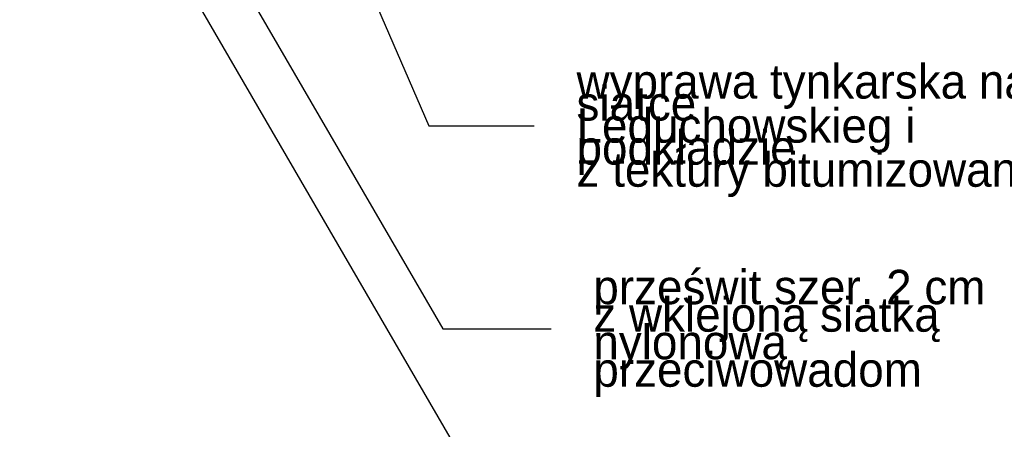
# Model space of a CAD drawing. Extents: x -97824 to -92567, y 98623 to 107276.
# Tile 10 of 31: x -94397 to -93822, y 105500 to 105739. Entities that reach past the tile are written whole.
import ezdxf

# ---------------------------------------------------------------- set-up
doc = ezdxf.new("R2010")
doc.units = 0
doc.header["$MEASUREMENT"] = 0
doc.layers.add('A-Opisy_Nr_Pióra__21', color=7, linetype='Continuous', lineweight=13)
doc.styles.add('GENERATED_STYLE_4', font='txt')
doc.dimstyles.new('GENERATED_STYLE__11', dxfattribs={"dimtxt": 0.18, "dimasz": 27.36, "dimexe": 0.18, "dimexo": 0.0625, "dimgap": 0.09, "dimtad": 0, "dimtih": 1, "dimtoh": 1, "dimdec": 4, "dimzin": 0, "dimdsep": 46, "dimcen": 0.09, "dimadec": 0, "dimazin": 0, "dimtfac": 1, "dimtdec": 4, "dimtmove": 0, "dimatfit": 3, "dimldrblk": 'ARROWHEAD_5', "dimfxl": 0, "dimtolj": 1, "dimtzin": 0, "dimarcsym": 0})

# ---------------------------------------------------------------- blocks, each defined once
blk = doc.blocks.new('ARROWHEAD_5')
at = {"color": 0, "linetype": 'Continuous', "lineweight": 0}
blk.add_line((0, 0), (-1, 0), dxfattribs=at)
blk.add_solid([(-1, 0.2679), (0, 0), (-1, -0.2679), (-1, 0.2679)], dxfattribs=at)

msp = doc.modelspace()

# ---------------------------------------------------------------- texts
at = {"layer": 'A-Opisy_Nr_Pióra__21', "linetype": 'Continuous', "char_height": 20, "attachment_point": 4, "style": 'GENERATED_STYLE_4'}
for s, insert, width, line_spacing_factor in [('{wyprawa tynkarska na siatce\\PLeduchowskieg i podkładzie \\Pz tektury bitumizowanej}', (-94071.87, 105674.2), 295.718, 0.385284), ('{prześwit szer. 2 cm\\Pz wklejoną siatką nylonową\\Pprzeciwowadom }', (-94062.05, 105556), 278.589, 0.481114)]:
    msp.add_mtext(s, dxfattribs=dict(at, insert=insert, width=width, line_spacing_factor=line_spacing_factor))

# ---------------------------------------------------------------- leaders
at = {"layer": 'A-Opisy_Nr_Pióra__21', "linetype": 'Continuous', "annotation_type": 0, "has_hookline": 1, "hookline_direction": 1}
for points, text_width in [([(-94402.96, 105993.23), (-94149.81, 105558.64), (-94086.73, 105558.64)], 261.9), ([(-94294.31, 105992.03), (-94158.13, 105677.05), (-94096.54, 105677.05)], 279.05), ([(-94379.34, 105897.03), (-94109.72, 105433.44), (-94026.58, 105433.44)], 197.14)]:
    msp.add_leader(points, dimstyle='GENERATED_STYLE__11', dxfattribs=dict(at, text_width=text_width))

doc.saveas('drawing.dxf')
